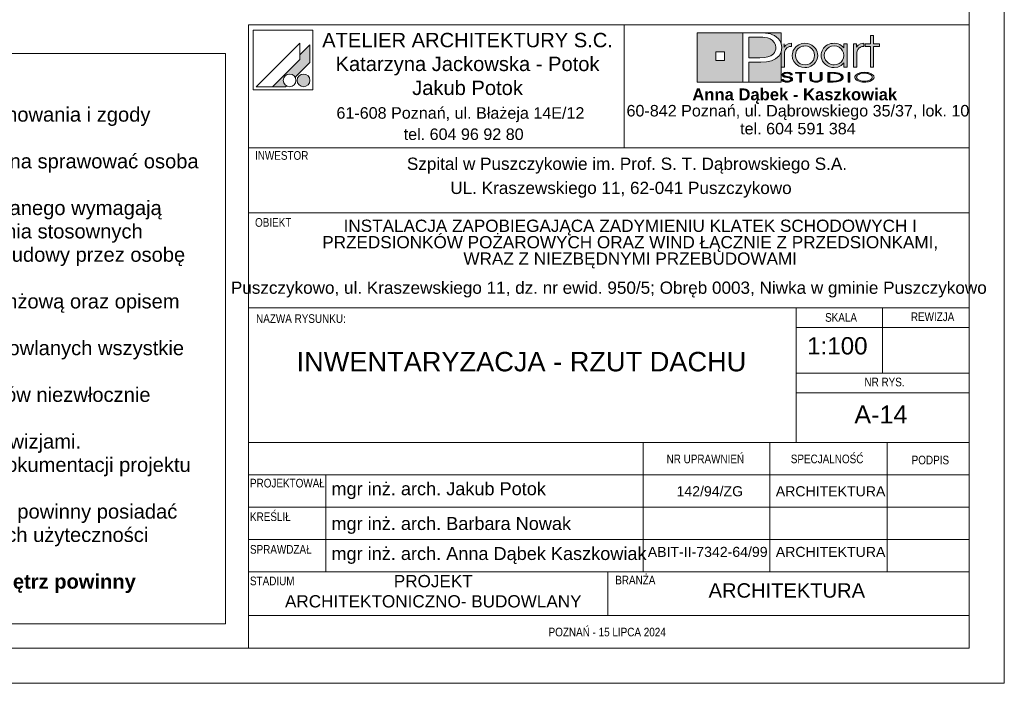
# Paper-space layout 'A-14 INWENTARYZACJA - RZUT DACHU' of a CAD drawing. Header units: millimetres. Extents: x 0 to 594, y 0 to 350.
# Tile 5 of 8: x 457 to 594, y 0 to 92. Entities that reach past the tile are written whole.
import ezdxf
from ezdxf.xclip import XClip

# ---------------------------------------------------------------- set-up
doc = ezdxf.new("R2010")
doc.units = ezdxf.units.MM
doc.header["$MEASUREMENT"] = 0
doc.header["$XCLIPFRAME"] = 0
doc.layers.add('0_Nr_pióra__2', color=8, linetype='Continuous', lineweight=13)
doc.layers.add('A_Arkusz_Nr_pióra__1', color=7, linetype='Continuous', lineweight=20)
for name, color, linetype, lineweight, true_color in [('0_Nr_pióra__249', 7, 'Continuous', 5, 0x191919), ('A_Arkusz_Nr_pióra__19', 7, 'Continuous', 5, 0x191919), ('A_Arkusz_Nr_pióra__255', 7, 'Continuous', 15, 0x242424)]:
    doc.layers.add(name, color=color, linetype=linetype, lineweight=lineweight, true_color=true_color)
doc.styles.add('STYL_AUTOMATYCZNY_1', font='arial.ttf')
doc.styles.add('STYL_AUTOMATYCZNY_2', font='ARIALN.TTF')
doc.styles.add('STYL_AUTOMATYCZNY_3', font='arial.ttf')

# ---------------------------------------------------------------- blocks, each defined once
blk = doc.blocks.new('Rysunek_2_2', base_point=(-1870.49, -494.26))
at = {"layer": '0_Nr_pióra__2', "color": 8, "linetype": 'Continuous', "lineweight": 13}
for p, q in [((485.87, 87.44), (391.44, 87.44)), ((391.44, 87.44), (391.44, 8.25)), ((485.87, 8.25), (485.87, 87.44)), ((391.44, 8.25), (485.87, 8.25))]:
    blk.add_line(p, q, dxfattribs=at)
at = {"layer": '0_Nr_pióra__2', "color": 8, "linetype": 'Continuous', "lineweight": 13, "insert": (391.94, 86.48), "char_height": 2, "width": 93.4245, "attachment_point": 1, "line_spacing_factor": 0.972584, "style": 'STYL_AUTOMATYCZNY_1'}
blk.add_mtext('\\A1;{\\pql;\\fArial|b0|i0|c238|p0;\\W1.000000;UWAGI:\\P\\pql;\\fArial|b0|i0|c238|p0;\\W1.000000;\\P\\pql;\\fArial|b0|i0|c238|p0;\\W1.000000;1. Wszystkie zmiany w projekcie wymagają poinformowania i zgody Projektanta.\\P\\pql;\\fArial|b0|i0|c238|p0;\\W1.000000;2. Nadzór autorski nad pracami budowlanymi powinna sprawować osoba posiadająca stosowne uprawnienia budowlane.\\P\\pql;\\fArial|b0|i0|c238|p0;\\W1.000000;3. Zmiany nieistotne w stosunku do projektu budowlanego wymagają poinformowania i zgody Projektanta oraz opracowania stosownych rysunków rewizyjnych, a także wpisu do dziennika budowy przez osobę pełniącą nadzór autorski.\\P\\pql;\\fArial|b0|i0|c238|p0;\\W1.000000;4. Rysunki rozpatrywać łącznie z dokumentacją branżową oraz opisem technicznym.\\P\\pql;\\pt3.76365;\\fArial|b0|i0|c238|p0;\\W1.000000;5. Przed przystąpieniem do wykonywania robót budowlanych wszystkie wymiary należy zweryfikować na budowie.\\P\\pql;\\fArial|b0|i0|c238|p0;\\W1.000000;6. W przypadku stwierdzenia niezgodności lub błędów niezwłocznie powiadomić Projektanta.\\P\\pql;\\fArial|b0|i0|c238|p0;\\W1.000000;7. Rozpatrywać rysunki wyłącznie z najnowszymi rewizjami.\\P\\pql;\\fArial|b0|i0|c238|p0;\\W1.000000;8. Do realizacji przystąpić wyłącznie z kompletem dokumentacji projektu wykonawczego z jego rewizjami i aktualizacjami.\\P\\pql;\\fArial|b0|i0|c238|p0;\\W1.000000;9. Wszystke materiały użyte do wykończenia wnętrz powinny posiadać świadectwo dopuszczenia do stosowania w obiektach użyteczności publicznej, wydane przez PZH.\\P\\pql;\\fArial|b1|i0|c238|p0;\\W1.000000;10.Wszystke materiały użyte do wykończenia wnętrz powinny posiadać atesty świadczące o trudnozapalności}', dxfattribs=at)

psp = doc.layouts.new('A-14 INWENTARYZACJA - RZUT DACHU')

# ---------------------------------------------------------------- hatches: boundary and pattern name
at = {"layer": 'A_Arkusz_Nr_pióra__19', "linetype": 'Continuous', "lineweight": 0, "true_color": 0x131313}
h = psp.add_hatch(color=250, dxfattribs=at)
h.paths.add_polyline_path([(551.36, 90.34), (557.71, 90.34), (557.71, 83.46), (551.36, 83.46)])
h.paths.add_polyline_path([(553.96, 87.69), (555.15, 87.69), (555.15, 86.49), (553.96, 86.49)], flags=0)
for points in [[(563.03, 90.34), (563.02, 88.83), (562.99, 88.95), (562.83, 89.25), (562.63, 89.52), (562.39, 89.75), (562.11, 89.94), (561.83, 90.07), (561.54, 90.17), (561.23, 90.25), (560.87, 90.3), (560.07, 90.33), (560.02, 90.34)], [(560.17, 89.71), (559.71, 89.72), (558.53, 89.72), (558.53, 86.86), (560.06, 86.86), (560.69, 86.89), (561.19, 86.98), (561.59, 87.13), (561.79, 87.26), (561.96, 87.42), (562.11, 87.61), (562.21, 87.83), (562.28, 88.05), (562.3, 88.28), (562.24, 88.67), (562.07, 89), (561.78, 89.3), (561.48, 89.48), (561.12, 89.62), (560.71, 89.69), (560.5, 89.71)], [(558.53, 83.46), (563.03, 83.46), (563.03, 87.7), (562.73, 87.14), (562.24, 86.71), (561.69, 86.45), (561.02, 86.29), (560.24, 86.24), (558.53, 86.24)]]:
    psp.add_hatch(color=250, dxfattribs=at).paths.add_polyline_path(points)
at = {"layer": 'A_Arkusz_Nr_pióra__19', "linetype": 'Continuous', "lineweight": 5, "true_color": 0x191919}
for points in [[(563.46, 88.83), (563.02, 88.83), (563.02, 85.58), (563.48, 85.58), (563.49, 87.54, -0.145311), (563.61, 87.99, -0.140329), (564.1, 88.38), (564.45, 88.45), (564.45, 88.88), (564.01, 88.81), (563.68, 88.63), (563.46, 88.34)], [(564.56, 87.22), (564.58, 87.43), (564.63, 87.65), (564.71, 87.86), (564.82, 88.06), (564.95, 88.25), (565.11, 88.41), (565.48, 88.67), (565.88, 88.83), (566.33, 88.89), (566.35, 88.89), (566.33, 88.52), (566.17, 88.5), (566, 88.47), (565.83, 88.41), (565.67, 88.34), (565.53, 88.24), (565.39, 88.13), (565.17, 87.86), (565.04, 87.55), (565, 87.2), (565.04, 86.84), (565.18, 86.52), (565.4, 86.24), (565.68, 86.04), (565.99, 85.91), (566.17, 85.89), (566.15, 85.52), (565.88, 85.55), (565.47, 85.71), (565.11, 85.97), (564.8, 86.33), (564.62, 86.75)], [(566.33, 88.52), (566.68, 88.47), (567, 88.33), (567.29, 88.11), (567.5, 87.85), (567.62, 87.55), (567.67, 87.21), (567.64, 86.96), (568.05, 86.8), (568.07, 86.87), (568.1, 87.2), (568.08, 87.43), (568.03, 87.67), (567.93, 87.91), (567.77, 88.17), (567.56, 88.4), (567.3, 88.6), (567, 88.76), (566.68, 88.85), (566.35, 88.89)], [(574.14, 88.38), (574.05, 88.34), (573.97, 88.29), (573.87, 88.23), (573.76, 88.12), (573.67, 88.01), (573.6, 87.9), (573.56, 87.78), (573.53, 87.63), (573.52, 87.46), (573.52, 85.58), (573.07, 85.58), (573.07, 88.81), (573.5, 88.81), (573.5, 88.34), (573.72, 88.63), (574.05, 88.81), (574.49, 88.88), (574.49, 88.45), (574.36, 88.43), (574.24, 88.41)], [(575.85, 85.58), (575.41, 85.58), (575.41, 88.44), (574.7, 88.44), (574.7, 88.81), (575.41, 88.81), (575.41, 89.94), (575.85, 89.94), (575.85, 88.81), (576.66, 88.81), (576.66, 88.44), (575.85, 88.44)], [(497.6, 88.67), (496.2, 87.26), (496.2, 86.61), (492.43, 82.85), (494.24, 82.85), (494.35, 82.96), (494.22, 83.05), (494.11, 83.16), (494.02, 83.29), (493.96, 83.43), (493.92, 83.58), (493.91, 83.73), (493.92, 83.88), (493.96, 84.03), (494.02, 84.17), (494.11, 84.3), (494.22, 84.4), (494.35, 84.49), (494.49, 84.56), (494.64, 84.6), (494.79, 84.61), (494.94, 84.6), (495.09, 84.56), (495.23, 84.49), (495.36, 84.4), (495.46, 84.3), (495.56, 84.16), (497.6, 86.21), (497.6, 86.51)], [(497.6, 86.21), (497.6, 88.67), (496.2, 87.26), (496.2, 86.61), (492.43, 82.85), (494.24, 82.85), (494.35, 82.96, -1.314777), (495.56, 84.16)], [(566.86, 85.58), (566.6, 85.52), (566.33, 85.5), (566.15, 85.52), (566.17, 85.89), (566.34, 85.87), (566.69, 85.91), (567, 86.04), (567.28, 86.26), (567.5, 86.53), (567.62, 86.85), (567.64, 86.96), (568.05, 86.8), (567.97, 86.56), (567.8, 86.26), (567.61, 86.03), (567.38, 85.84), (567.12, 85.68)], [(564.29, 84.49), (564.55, 84.49), (564.53, 84.59), (564.47, 84.67), (564.35, 84.75), (564.21, 84.81), (564.04, 84.84), (563.85, 84.85), (563.66, 84.84), (563.49, 84.8), (563.34, 84.74), (563.23, 84.67), (563.16, 84.59), (563.14, 84.5), (563.16, 84.4), (563.22, 84.33), (563.32, 84.26), (563.4, 84.22), (563.47, 84.2), (563.53, 84.19), (563.65, 84.16), (563.76, 84.15), (563.88, 84.13), (563.99, 84.11), (564.07, 84.09), (564.15, 84.07), (564.16, 84.22), (564.04, 84.24), (563.88, 84.26), (563.69, 84.3), (563.6, 84.32), (563.52, 84.35), (563.45, 84.39), (563.41, 84.44), (563.4, 84.5), (563.42, 84.57), (563.46, 84.62), (563.54, 84.67), (563.62, 84.7), (563.72, 84.73), (563.81, 84.73), (563.9, 84.73), (563.99, 84.72), (564.07, 84.7), (564.15, 84.67), (564.22, 84.62), (564.27, 84.56)], [(565.85, 83.5), (565.6, 83.5), (565.6, 84.71), (565.02, 84.71), (565.02, 84.83), (566.43, 84.83), (566.43, 84.71), (565.85, 84.71)], [(568.45, 83.6), (568.36, 83.56), (568.25, 83.52), (568.12, 83.5), (567.99, 83.48), (567.86, 83.48), (567.67, 83.49), (567.5, 83.52), (567.34, 83.56), (567.15, 83.67), (567.03, 83.82), (567, 84), (567, 84.83), (567.25, 84.83), (567.25, 84), (567.26, 83.9), (567.31, 83.81), (567.37, 83.74, 0.154269), (567.86, 83.61, 0.149724), (568.34, 83.73), (568.41, 83.81)], [(568.41, 83.81), (568.45, 83.9), (568.46, 84), (568.46, 84.83), (568.72, 84.83), (568.72, 84), (568.7, 83.86), (568.63, 83.74), (568.53, 83.65), (568.45, 83.6)], [(569.76, 83.62), (570.04, 83.62), (570.04, 83.5), (569.51, 83.5), (569.51, 84.83), (570.04, 84.83), (570.04, 84.71), (569.76, 84.71)], [(570.23, 84.83), (570.55, 84.82), (570.75, 84.79), (570.75, 84.66), (570.59, 84.68), (570.38, 84.7), (570.13, 84.71), (570.04, 84.71), (570.04, 84.83)], [(571.07, 84.72), (571.23, 84.65), (571.36, 84.58), (571.48, 84.49), (571.57, 84.38), (571.62, 84.27), (571.64, 84.16), (571.61, 84.02), (571.53, 83.89), (571.39, 83.77), (571.25, 83.68), (571.09, 83.62), (570.92, 83.57), (570.74, 83.53), (570.74, 83.67), (570.88, 83.7), (571.07, 83.77), (571.22, 83.87), (571.31, 83.96), (571.37, 84.06), (571.39, 84.17), (571.37, 84.28), (571.3, 84.38), (571.21, 84.47), (571.08, 84.55), (570.93, 84.61), (570.75, 84.66), (570.75, 84.79), (570.83, 84.78)], [(572.57, 83.5), (572.32, 83.5), (572.32, 84.83), (572.57, 84.83)], [(496.36, 84.53), (497.02, 82.9, -0.39153), (495.92, 83.36, -0.418968)], [(496.36, 84.53), (497.02, 82.9, 0.455663), (497.49, 84.15, 0.390402)], [(563.33, 83.87), (563.06, 83.87), (563.08, 83.79), (563.13, 83.71), (563.2, 83.64), (563.28, 83.59), (563.36, 83.56), (563.43, 83.54), (563.48, 83.52), (563.61, 83.49), (563.74, 83.48), (563.82, 83.49), (563.9, 83.48), (564.05, 83.49), (564.24, 83.53), (564.41, 83.6), (564.52, 83.68), (564.59, 83.77), (564.62, 83.87), (564.61, 83.92), (564.58, 83.98), (564.55, 84.03), (564.49, 84.08), (564.44, 84.12), (564.35, 84.16), (564.3, 84.18), (564.2, 84.21), (564.16, 84.22), (564.15, 84.07), (564.19, 84.05), (564.29, 84), (564.34, 83.93), (564.36, 83.86), (564.35, 83.8), (564.31, 83.74), (564.23, 83.68), (564.17, 83.65), (564.11, 83.64), (564.02, 83.61), (563.94, 83.6), (563.87, 83.6), (563.8, 83.6), (563.71, 83.61), (563.63, 83.62), (563.56, 83.64), (563.49, 83.67), (563.45, 83.7), (563.39, 83.74), (563.35, 83.8)], [(570.74, 83.53), (570.72, 83.53), (570.5, 83.51), (570.25, 83.5), (570.04, 83.5), (570.04, 83.62), (570.13, 83.62), (570.28, 83.62), (570.45, 83.63), (570.53, 83.63), (570.66, 83.65), (570.74, 83.67)]]:
    psp.add_hatch(color=250, dxfattribs=at).paths.add_polyline_path(points)
h = psp.add_hatch(color=250, dxfattribs=at)
h.paths.add_polyline_path([(571.73, 86.15), (571.36, 85.79), (570.91, 85.57), (570.39, 85.5), (570.06, 85.53), (569.75, 85.61), (569.44, 85.75), (569.18, 85.92), (568.96, 86.14), (568.78, 86.41), (568.66, 86.67), (568.59, 86.93), (568.57, 87.2), (568.58, 87.41), (568.63, 87.61), (568.7, 87.82), (568.79, 88.02), (568.91, 88.19), (569.05, 88.36), (569.24, 88.52), (569.44, 88.65), (569.67, 88.76), (569.91, 88.83), (570.15, 88.87), (570.4, 88.89), (570.67, 88.87), (570.92, 88.81), (571.15, 88.72), (571.37, 88.59), (571.56, 88.43), (571.73, 88.24), (571.73, 88.51), (571.73, 88.81), (572.17, 88.81), (572.17, 87.53), (572.17, 85.58), (571.73, 85.58), (571.73, 85.83)])
h.paths.add_polyline_path([(569.81, 88.38, 0.471077), (569.22, 86.5, 0.494724), (571.4, 86.34, 0.387258), (571.36, 88.1, 0.314042)], flags=0)
h = psp.add_hatch(color=250, dxfattribs=at)
h.paths.add_polyline_path([(574.59, 84.85, 0.130991), (573.56, 84.6, 0.250658), (573.25, 84.17, 0.250617), (573.5, 83.77, 0.141351), (574.59, 83.48, 0.117723), (575.58, 83.7, 0.245905), (575.93, 84.16, 0.237366), (575.68, 84.56, 0.143887)])
h.paths.add_polyline_path([(574.59, 84.73, 0.128597), (573.81, 84.56), (573.72, 84.5), (573.65, 84.45), (573.58, 84.37), (573.54, 84.31), (573.51, 84.24), (573.5, 84.17), (573.53, 84.03), (573.62, 83.91), (573.78, 83.79, 0.126974), (574.59, 83.6, 0.113214), (575.35, 83.76), (575.49, 83.86), (575.58, 83.93), (575.63, 84.01), (575.66, 84.08), (575.67, 84.16), (575.65, 84.26), (575.6, 84.36), (575.52, 84.45), (575.39, 84.55, 0.11716)], flags=0)

# ---------------------------------------------------------------- linework, layer by layer
at = {"layer": '0_Nr_pióra__249', "color": 250, "linetype": 'Continuous', "lineweight": 5, "true_color": 0x191919}
for p, q in [((489.75, 90.68), (489.75, 82.41)), ((498.01, 90.68), (489.75, 90.68)), ((498.01, 90.68), (498.01, 82.41)), ((551.36, 90.34), (563.03, 90.34)), ((551.36, 83.46), (551.36, 90.34)), ((557.71, 83.46), (557.71, 90.34)), ((557.71, 90.34), (559.99, 90.34)), ((559.99, 90.34), (560.46, 90.33)), ((560.46, 90.33), (560.87, 90.3)), ((560.87, 90.3), (561.23, 90.25)), ((561.23, 90.25), (561.54, 90.17)), ((563.03, 90.34), (563.02, 88.81)), ((496.2, 88.91), (490.13, 82.85)), ((496.2, 88.91), (496.2, 86.61)), ((558.53, 89.72), (558.53, 86.86)), ((559.71, 89.72), (558.53, 89.72)), ((560.17, 89.71), (559.71, 89.72)), ((560.5, 89.71), (560.17, 89.71)), ((560.71, 89.69), (560.5, 89.71)), ((561.12, 89.62), (560.71, 89.69)), ((561.48, 89.48), (561.12, 89.62)), ((561.79, 89.29), (561.48, 89.48)), ((561.54, 90.17), (561.83, 90.07)), ((562.07, 89), (561.79, 89.29)), ((561.83, 90.07), (562.11, 89.94)), ((562.24, 88.67), (562.07, 89)), ((562.11, 89.94), (562.39, 89.75)), ((562.39, 89.75), (562.63, 89.52)), ((562.63, 89.52), (562.83, 89.25)), ((562.83, 89.25), (562.99, 88.95)), ((562.99, 88.95), (563.08, 88.62)), ((564.01, 88.81), (564.45, 88.88)), ((564.45, 88.88), (564.45, 88.45)), ((565.88, 88.83), (566.33, 88.89)), ((566.33, 88.89), (566.67, 88.86)), ((566.67, 88.86), (567, 88.76)), ((569.91, 88.83), (570.15, 88.87)), ((570.15, 88.87), (570.4, 88.89)), ((570.4, 88.89), (570.67, 88.87)), ((570.67, 88.87), (570.92, 88.81)), ((574.05, 88.81), (574.49, 88.88)), ((574.49, 88.88), (574.49, 88.45)), ((575.41, 88.81), (575.41, 89.94)), ((575.41, 89.94), (575.85, 89.94)), ((575.85, 89.94), (575.85, 88.81)), ((497.6, 88.67), (496.2, 87.26)), ((497.6, 88.67), (497.6, 86.51)), ((553.96, 87.69), (555.15, 87.69)), ((553.96, 87.69), (555.15, 87.69)), ((553.96, 86.49), (553.96, 87.69)), ((555.15, 87.69), (555.15, 86.49)), ((555.15, 87.69), (555.15, 86.49)), ((561.96, 87.42), (562.11, 87.61)), ((562.11, 87.61), (562.21, 87.83)), ((562.21, 87.83), (562.28, 88.05)), ((562.3, 88.28), (562.24, 88.67)), ((562.28, 88.05), (562.3, 88.28)), ((563.02, 87.66), (562.73, 87.14)), ((563.12, 88.27), (563.02, 87.66)), ((563.03, 87.67), (563.03, 83.46)), ((563.08, 88.62), (563.12, 88.27)), ((563.46, 88.81), (563.46, 88.34)), ((563.46, 88.34), (563.68, 88.63)), ((563.49, 87.63), (563.48, 87.46)), ((563.52, 87.78), (563.49, 87.63)), ((563.56, 87.9), (563.52, 87.78)), ((563.63, 88.01), (563.56, 87.9)), ((563.72, 88.12), (563.63, 88.01)), ((563.68, 88.63), (564.01, 88.81)), ((563.83, 88.23), (563.72, 88.12)), ((563.92, 88.29), (563.83, 88.23)), ((564.01, 88.34), (563.92, 88.29)), ((564.1, 88.38), (564.01, 88.34)), ((564.2, 88.41), (564.1, 88.38)), ((564.32, 88.43), (564.2, 88.41)), ((564.45, 88.45), (564.32, 88.43)), ((564.58, 87.43), (564.63, 87.65)), ((564.63, 87.65), (564.71, 87.86)), ((564.71, 87.86), (564.82, 88.06)), ((564.82, 88.06), (564.95, 88.25)), ((564.95, 88.25), (565.11, 88.41)), ((565.04, 87.55), (565, 87.2)), ((565.17, 87.86), (565.04, 87.55)), ((565.11, 88.41), (565.48, 88.67)), ((565.39, 88.13), (565.17, 87.86)), ((565.53, 88.24), (565.39, 88.13)), ((565.48, 88.67), (565.88, 88.83)), ((565.67, 88.34), (565.53, 88.24)), ((565.83, 88.41), (565.67, 88.34)), ((566, 88.47), (565.83, 88.41)), ((566.17, 88.5), (566, 88.47)), ((566.34, 88.52), (566.17, 88.5)), ((566.68, 88.47), (566.34, 88.52)), ((567, 88.33), (566.68, 88.47)), ((567, 88.76), (567.3, 88.6)), ((567.29, 88.11), (567, 88.33)), ((567.5, 87.85), (567.29, 88.11)), ((567.3, 88.6), (567.56, 88.4)), ((567.62, 87.55), (567.5, 87.85)), ((567.56, 88.4), (567.77, 88.17)), ((567.67, 87.21), (567.62, 87.55)), ((567.77, 88.17), (567.94, 87.9)), ((567.94, 87.9), (568.03, 87.67)), ((568.03, 87.67), (568.08, 87.43)), ((568.58, 87.41), (568.63, 87.61)), ((568.63, 87.61), (568.7, 87.82)), ((568.7, 87.82), (568.79, 88.02)), ((568.79, 88.02), (568.91, 88.19)), ((568.91, 88.19), (569.05, 88.36)), ((569.05, 87.55), (569.01, 87.22)), ((569.05, 88.36), (569.24, 88.52)), ((569.19, 87.85), (569.05, 87.55)), ((569.41, 88.12), (569.19, 87.85)), ((569.24, 88.52), (569.44, 88.65)), ((569.71, 88.34), (569.41, 88.12)), ((569.44, 88.65), (569.67, 88.76)), ((569.67, 88.76), (569.91, 88.83)), ((570.03, 88.47), (569.71, 88.34)), ((570.39, 88.52), (570.03, 88.47)), ((570.75, 88.47), (570.39, 88.52)), ((571.06, 88.34), (570.75, 88.47)), ((570.92, 88.81), (571.15, 88.72)), ((571.34, 88.12), (571.06, 88.34)), ((571.15, 88.72), (571.37, 88.59)), ((571.56, 87.85), (571.34, 88.12)), ((571.37, 88.59), (571.56, 88.43)), ((571.56, 88.43), (571.73, 88.24)), ((571.69, 87.54), (571.56, 87.85)), ((571.73, 87.19), (571.69, 87.54)), ((571.73, 88.24), (571.73, 88.81)), ((571.73, 88.81), (572.17, 88.81)), ((572.17, 88.81), (572.17, 85.58)), ((573.07, 85.58), (573.07, 88.81)), ((573.07, 88.81), (573.5, 88.81)), ((573.5, 88.81), (573.5, 88.34)), ((573.5, 88.34), (573.72, 88.63)), ((573.53, 87.63), (573.52, 87.46)), ((573.56, 87.78), (573.53, 87.63)), ((573.6, 87.9), (573.56, 87.78)), ((573.67, 88.01), (573.6, 87.9)), ((573.76, 88.12), (573.67, 88.01)), ((573.72, 88.63), (574.05, 88.81)), ((573.87, 88.23), (573.76, 88.12)), ((573.97, 88.29), (573.87, 88.23)), ((574.05, 88.34), (573.97, 88.29)), ((574.14, 88.38), (574.05, 88.34)), ((574.24, 88.41), (574.14, 88.38)), ((574.36, 88.43), (574.24, 88.41)), ((574.49, 88.45), (574.36, 88.43)), ((574.7, 88.44), (574.7, 88.81)), ((574.7, 88.81), (575.41, 88.81)), ((575.41, 88.44), (574.7, 88.44)), ((575.41, 85.58), (575.41, 88.44)), ((575.85, 88.81), (576.66, 88.81)), ((576.66, 88.44), (575.85, 88.44)), ((575.85, 88.44), (575.85, 85.58)), ((576.66, 88.81), (576.66, 88.44)), ((496.2, 86.61), (492.43, 82.85)), ((497.6, 86.21), (495.56, 84.16)), ((497.6, 86.51), (497.6, 86.21)), ((555.15, 86.49), (553.96, 86.49)), ((558.53, 86.86), (560.06, 86.86)), ((558.53, 86.24), (558.53, 83.46)), ((560.19, 86.24), (558.53, 86.24)), ((560.06, 86.86), (560.69, 86.89)), ((561, 86.29), (560.19, 86.24)), ((560.69, 86.89), (561.19, 86.98)), ((561.69, 86.45), (561, 86.29)), ((561.19, 86.98), (561.59, 87.13)), ((561.59, 87.13), (561.79, 87.26)), ((562.24, 86.71), (561.69, 86.45)), ((561.79, 87.26), (561.96, 87.42)), ((562.73, 87.14), (562.24, 86.71)), ((563.48, 87.46), (563.48, 85.58)), ((564.56, 87.22), (564.58, 87.43)), ((564.62, 86.75), (564.56, 87.22)), ((564.8, 86.33), (564.62, 86.75)), ((565.11, 85.97), (564.8, 86.33)), ((565, 87.2), (565.04, 86.84)), ((565.04, 86.84), (565.18, 86.52)), ((565.18, 86.52), (565.4, 86.24)), ((565.4, 86.24), (565.68, 86.04)), ((567, 86.04), (567.28, 86.26)), ((567.28, 86.26), (567.5, 86.53)), ((567.5, 86.53), (567.62, 86.85)), ((567.8, 86.26), (567.61, 86.03)), ((567.62, 86.85), (567.67, 87.21)), ((567.97, 86.56), (567.8, 86.26)), ((568.07, 86.87), (567.97, 86.56)), ((568.1, 87.2), (568.07, 86.87)), ((568.08, 87.43), (568.1, 87.2)), ((568.57, 87.2), (568.58, 87.41)), ((568.59, 86.93), (568.57, 87.2)), ((568.66, 86.67), (568.59, 86.93)), ((568.78, 86.41), (568.66, 86.67)), ((568.96, 86.14), (568.78, 86.41)), ((569.18, 85.92), (568.96, 86.14)), ((569.01, 87.22), (569.05, 86.87)), ((569.05, 86.87), (569.18, 86.55)), ((569.18, 86.55), (569.4, 86.28)), ((569.4, 86.28), (569.53, 86.16)), ((569.53, 86.16), (569.68, 86.06)), ((571.06, 86.05), (571.34, 86.26)), ((571.34, 86.26), (571.56, 86.54)), ((571.73, 86.15), (571.36, 85.79)), ((571.56, 86.54), (571.69, 86.85)), ((571.69, 86.85), (571.73, 87.19)), ((571.73, 85.58), (571.73, 86.15)), ((573.52, 87.46), (573.52, 85.58)), ((563.48, 85.58), (563.02, 85.58)), ((563.23, 84.67), (563.34, 84.74)), ((563.34, 84.74), (563.49, 84.8)), ((563.49, 84.8), (563.66, 84.84)), ((563.66, 84.84), (563.85, 84.85)), ((563.85, 84.85), (564.04, 84.84)), ((564.04, 84.84), (564.21, 84.81)), ((564.21, 84.81), (564.35, 84.75)), ((564.35, 84.75), (564.47, 84.67)), ((565.02, 84.71), (565.02, 84.83)), ((565.02, 84.83), (566.43, 84.83)), ((565.47, 85.71), (565.11, 85.97)), ((565.88, 85.55), (565.47, 85.71)), ((565.68, 86.04), (565.99, 85.91)), ((566.33, 85.5), (565.88, 85.55)), ((565.99, 85.91), (566.34, 85.87)), ((566.6, 85.52), (566.33, 85.5)), ((566.34, 85.87), (566.69, 85.91)), ((566.43, 84.83), (566.43, 84.71)), ((566.86, 85.58), (566.6, 85.52)), ((566.69, 85.91), (567, 86.04)), ((567.12, 85.68), (566.86, 85.58)), ((567, 84.83), (567.25, 84.83)), ((567, 84), (567, 84.83)), ((567.38, 85.84), (567.12, 85.68)), ((567.25, 84.83), (567.25, 84)), ((567.61, 86.03), (567.38, 85.84)), ((568.46, 84), (568.46, 84.83)), ((568.46, 84.83), (568.72, 84.83)), ((568.72, 84.83), (568.72, 84)), ((569.44, 85.75), (569.18, 85.92)), ((569.75, 85.61), (569.44, 85.75)), ((569.51, 83.5), (569.51, 84.83)), ((569.51, 84.83), (570.04, 84.83)), ((569.51, 83.5), (569.51, 84.83)), ((569.51, 84.83), (570.23, 84.83)), ((569.68, 86.06), (569.85, 85.98)), ((570.06, 85.53), (569.75, 85.61)), ((569.85, 85.98), (570.03, 85.92)), ((570.03, 85.92), (570.21, 85.88)), ((570.04, 84.83), (570.04, 84.71)), ((570.39, 85.5), (570.06, 85.53)), ((570.21, 85.88), (570.39, 85.87)), ((570.23, 84.83), (570.55, 84.82)), ((570.39, 85.87), (570.74, 85.91)), ((570.91, 85.57), (570.39, 85.5)), ((570.55, 84.82), (570.83, 84.78)), ((570.74, 85.91), (571.06, 86.05)), ((570.83, 84.78), (571.07, 84.72)), ((571.36, 85.79), (570.91, 85.57)), ((572.17, 85.58), (571.73, 85.58)), ((572.32, 83.5), (572.32, 84.83)), ((572.32, 84.83), (572.57, 84.83)), ((572.32, 83.5), (572.32, 84.83)), ((572.32, 84.83), (572.57, 84.83)), ((572.57, 84.83), (572.57, 83.5)), ((572.57, 84.83), (572.57, 83.5)), ((573.52, 85.58), (573.07, 85.58)), ((573.73, 84.69), (573.93, 84.76)), ((573.93, 84.76), (574.14, 84.81)), ((574.14, 84.81), (574.35, 84.84)), ((574.35, 84.84), (574.59, 84.85)), ((574.59, 84.85), (574.85, 84.84)), ((574.85, 84.84), (575.1, 84.8)), ((575.1, 84.8), (575.34, 84.73)), ((575.85, 85.58), (575.41, 85.58)), ((563.03, 83.46), (551.36, 83.46)), ((558.53, 83.46), (557.71, 83.46)), ((563.08, 83.79), (563.06, 83.87)), ((563.06, 83.87), (563.33, 83.87)), ((563.13, 83.71), (563.08, 83.79)), ((563.2, 83.64), (563.13, 83.71)), ((563.14, 84.5), (563.16, 84.59)), ((563.16, 84.4), (563.14, 84.5)), ((563.16, 84.59), (563.23, 84.67)), ((563.22, 84.33), (563.16, 84.4)), ((563.28, 83.59), (563.2, 83.64)), ((563.32, 84.26), (563.22, 84.33)), ((563.37, 83.55), (563.28, 83.59)), ((563.37, 84.23), (563.32, 84.26)), ((563.33, 83.87), (563.35, 83.8)), ((563.35, 83.8), (563.39, 83.74)), ((563.43, 84.21), (563.37, 84.23)), ((563.48, 83.52), (563.37, 83.55)), ((563.39, 83.74), (563.45, 83.7)), ((563.41, 84.56), (563.4, 84.5)), ((563.4, 84.5), (563.41, 84.44)), ((563.46, 84.62), (563.41, 84.56)), ((563.41, 84.44), (563.45, 84.39)), ((563.5, 84.19), (563.43, 84.21)), ((563.45, 84.39), (563.52, 84.35)), ((563.45, 83.7), (563.5, 83.67)), ((563.54, 84.67), (563.46, 84.62)), ((563.59, 83.5), (563.48, 83.52)), ((563.58, 84.18), (563.5, 84.19)), ((563.5, 83.67), (563.56, 83.64)), ((563.52, 84.35), (563.6, 84.32)), ((563.62, 84.7), (563.54, 84.67)), ((563.56, 83.64), (563.63, 83.62)), ((563.68, 84.16), (563.58, 84.18)), ((563.72, 83.48), (563.59, 83.5)), ((563.6, 84.32), (563.73, 84.29)), ((563.72, 84.73), (563.62, 84.7)), ((563.63, 83.62), (563.7, 83.61)), ((563.8, 84.14), (563.68, 84.16)), ((563.7, 83.61), (563.77, 83.6)), ((563.83, 84.73), (563.72, 84.73)), ((563.84, 83.48), (563.72, 83.48)), ((563.73, 84.29), (563.89, 84.26)), ((563.77, 83.6), (563.85, 83.6)), ((563.96, 84.12), (563.8, 84.14)), ((563.95, 84.72), (563.83, 84.73)), ((564.05, 83.49), (563.84, 83.48)), ((563.85, 83.6), (563.92, 83.6)), ((563.89, 84.26), (564.03, 84.24)), ((563.92, 83.6), (563.98, 83.61)), ((564.06, 84.7), (563.95, 84.72)), ((564.09, 84.09), (563.96, 84.12)), ((563.98, 83.61), (564.05, 83.62)), ((564.03, 84.24), (564.13, 84.22)), ((564.05, 83.62), (564.12, 83.64)), ((564.24, 83.53), (564.05, 83.49)), ((564.15, 84.67), (564.06, 84.7)), ((564.19, 84.05), (564.09, 84.09)), ((564.12, 83.64), (564.18, 83.66)), ((564.13, 84.22), (564.2, 84.21)), ((564.22, 84.62), (564.15, 84.67)), ((564.18, 83.66), (564.23, 83.68)), ((564.29, 84), (564.19, 84.05)), ((564.2, 84.21), (564.25, 84.2)), ((564.27, 84.56), (564.22, 84.62)), ((564.23, 83.68), (564.3, 83.74)), ((564.41, 83.6), (564.24, 83.53)), ((564.25, 84.2), (564.31, 84.18)), ((564.29, 84.49), (564.27, 84.56)), ((564.55, 84.49), (564.29, 84.49)), ((564.34, 83.93), (564.29, 84)), ((564.3, 83.74), (564.35, 83.8)), ((564.31, 84.18), (564.36, 84.16)), ((564.36, 83.86), (564.34, 83.93)), ((564.35, 83.8), (564.36, 83.86)), ((564.36, 84.16), (564.44, 84.12)), ((564.52, 83.68), (564.41, 83.6)), ((564.44, 84.12), (564.5, 84.08)), ((564.47, 84.67), (564.53, 84.59)), ((564.5, 84.08), (564.55, 84.03)), ((564.59, 83.77), (564.52, 83.68)), ((564.53, 84.59), (564.55, 84.49)), ((564.55, 84.03), (564.59, 83.98)), ((564.59, 83.98), (564.61, 83.92)), ((564.62, 83.87), (564.59, 83.77)), ((564.61, 83.92), (564.62, 83.87)), ((565.6, 84.71), (565.02, 84.71)), ((565.6, 83.5), (565.6, 84.71)), ((565.85, 83.5), (565.6, 83.5)), ((566.43, 84.71), (565.85, 84.71)), ((565.85, 84.71), (565.85, 83.5)), ((567.03, 83.82), (567, 84)), ((567.15, 83.67), (567.03, 83.82)), ((567.34, 83.56), (567.15, 83.67)), ((567.25, 84), (567.26, 83.9)), ((567.26, 83.9), (567.31, 83.81)), ((567.31, 83.81), (567.38, 83.73)), ((567.5, 83.52), (567.34, 83.56)), ((567.38, 83.73), (567.43, 83.7)), ((567.43, 83.7), (567.5, 83.67)), ((567.5, 83.67), (567.58, 83.64)), ((567.67, 83.49), (567.5, 83.52)), ((567.58, 83.64), (567.67, 83.62)), ((567.67, 83.62), (567.76, 83.61)), ((567.86, 83.48), (567.67, 83.49)), ((567.76, 83.61), (567.86, 83.61)), ((567.86, 83.61), (567.95, 83.61)), ((567.99, 83.48), (567.86, 83.48)), ((567.95, 83.61), (568.04, 83.62)), ((568.12, 83.5), (567.99, 83.48)), ((568.04, 83.62), (568.13, 83.64)), ((568.25, 83.52), (568.12, 83.5)), ((568.13, 83.64), (568.21, 83.67)), ((568.21, 83.67), (568.28, 83.7)), ((568.36, 83.56), (568.25, 83.52)), ((568.28, 83.7), (568.34, 83.73)), ((568.34, 83.73), (568.41, 83.81)), ((568.45, 83.6), (568.36, 83.56)), ((568.41, 83.81), (568.45, 83.9)), ((568.45, 83.9), (568.46, 84)), ((568.53, 83.65), (568.45, 83.6)), ((568.63, 83.74), (568.53, 83.65)), ((568.7, 83.86), (568.63, 83.74)), ((568.72, 84), (568.7, 83.86)), ((570.04, 83.5), (569.51, 83.5)), ((570.25, 83.5), (569.51, 83.5)), ((570.04, 84.71), (569.76, 84.71)), ((569.76, 84.71), (569.76, 83.62)), ((570.13, 84.71), (569.76, 84.71)), ((569.76, 84.71), (569.76, 83.62)), ((569.76, 83.62), (570.04, 83.62)), ((569.76, 83.62), (570.13, 83.62)), ((570.04, 83.62), (570.04, 83.5)), ((570.38, 84.7), (570.13, 84.71)), ((570.13, 83.62), (570.35, 83.62)), ((570.5, 83.51), (570.25, 83.5)), ((570.35, 83.62), (570.53, 83.63)), ((570.59, 84.68), (570.38, 84.7)), ((570.72, 83.53), (570.5, 83.51)), ((570.53, 83.63), (570.68, 83.65)), ((570.77, 84.65), (570.59, 84.68)), ((570.68, 83.65), (570.89, 83.7)), ((570.92, 83.57), (570.72, 83.53)), ((570.93, 84.61), (570.77, 84.65)), ((570.89, 83.7), (571.07, 83.77)), ((571.09, 83.62), (570.92, 83.57)), ((571.07, 84.55), (570.93, 84.61)), ((571.07, 84.72), (571.23, 84.65)), ((571.2, 84.48), (571.07, 84.55)), ((571.07, 83.77), (571.22, 83.87)), ((571.25, 83.68), (571.09, 83.62)), ((571.3, 84.38), (571.2, 84.48)), ((571.22, 83.87), (571.31, 83.96)), ((571.23, 84.65), (571.36, 84.58)), ((571.39, 83.77), (571.25, 83.68)), ((571.37, 84.28), (571.3, 84.38)), ((571.31, 83.96), (571.37, 84.06)), ((571.36, 84.58), (571.48, 84.49)), ((571.39, 84.17), (571.37, 84.28)), ((571.37, 84.06), (571.39, 84.17)), ((571.53, 83.89), (571.39, 83.77)), ((571.48, 84.49), (571.57, 84.38)), ((571.61, 84.02), (571.53, 83.89)), ((571.57, 84.38), (571.62, 84.27)), ((571.64, 84.16), (571.61, 84.02)), ((571.62, 84.27), (571.64, 84.16)), ((572.57, 83.5), (572.32, 83.5)), ((572.57, 83.5), (572.32, 83.5)), ((573.25, 84.17), (573.27, 84.28)), ((573.26, 84.07), (573.25, 84.17)), ((573.31, 83.97), (573.26, 84.07)), ((573.27, 84.28), (573.33, 84.39)), ((573.38, 83.87), (573.31, 83.97)), ((573.33, 84.39), (573.42, 84.5)), ((573.5, 83.77), (573.38, 83.87)), ((573.42, 84.5), (573.56, 84.6)), ((573.51, 84.24), (573.5, 84.17)), ((573.5, 84.17), (573.53, 84.03)), ((573.65, 83.67), (573.5, 83.77)), ((573.54, 84.31), (573.51, 84.24)), ((573.53, 84.03), (573.62, 83.91)), ((573.58, 84.37), (573.54, 84.31)), ((573.56, 84.6), (573.73, 84.69)), ((573.64, 84.44), (573.58, 84.37)), ((573.62, 83.91), (573.77, 83.79)), ((573.72, 84.5), (573.64, 84.44)), ((573.84, 83.6), (573.65, 83.67)), ((573.81, 84.56), (573.72, 84.5)), ((573.77, 83.79), (573.88, 83.74)), ((574.04, 84.66), (573.81, 84.56)), ((574.07, 83.53), (573.84, 83.6)), ((573.88, 83.74), (574, 83.69)), ((574, 83.69), (574.13, 83.65)), ((574.3, 84.71), (574.04, 84.66)), ((574.33, 83.49), (574.07, 83.53)), ((574.13, 83.65), (574.28, 83.62)), ((574.28, 83.62), (574.43, 83.6)), ((574.59, 84.73), (574.3, 84.71)), ((574.59, 83.48), (574.33, 83.49)), ((574.43, 83.6), (574.59, 83.6)), ((574.76, 84.72), (574.59, 84.73)), ((574.59, 83.6), (574.81, 83.61)), ((574.78, 83.48), (574.59, 83.48)), ((574.93, 84.7), (574.76, 84.72)), ((574.97, 83.51), (574.78, 83.48)), ((574.81, 83.61), (575.01, 83.64)), ((575.09, 84.67), (574.93, 84.7)), ((575.15, 83.54), (574.97, 83.51)), ((575.01, 83.64), (575.2, 83.7)), ((575.26, 84.61), (575.09, 84.67)), ((575.31, 83.59), (575.15, 83.54)), ((575.2, 83.7), (575.35, 83.76)), ((575.4, 84.54), (575.26, 84.61)), ((575.45, 83.64), (575.31, 83.59)), ((575.34, 84.73), (575.53, 84.65)), ((575.35, 83.76), (575.48, 83.84)), ((575.52, 84.45), (575.4, 84.54)), ((575.58, 83.7), (575.45, 83.64)), ((575.48, 83.84), (575.58, 83.93)), ((575.6, 84.36), (575.52, 84.45)), ((575.53, 84.65), (575.68, 84.56)), ((575.58, 83.93), (575.63, 84.01)), ((575.77, 83.84), (575.58, 83.7)), ((575.65, 84.26), (575.6, 84.36)), ((575.63, 84.01), (575.66, 84.08)), ((575.67, 84.16), (575.65, 84.26)), ((575.66, 84.08), (575.67, 84.16)), ((575.68, 84.56), (575.8, 84.45)), ((575.89, 84), (575.77, 83.84)), ((575.8, 84.45), (575.87, 84.36)), ((575.87, 84.36), (575.91, 84.26)), ((575.93, 84.16), (575.89, 84)), ((575.91, 84.26), (575.93, 84.16)), ((489.75, 82.41), (498.01, 82.41)), ((490.13, 82.85), (494.24, 82.85)), ((494.35, 82.96), (494.24, 82.85))]:
    psp.add_line(p, q, dxfattribs=at)
for centre, start, end in [((494.79, 83.73), 0, 180), ((494.79, 83.73), 180, 0), ((496.72, 83.73), 0, 180), ((496.72, 83.73), 180, 0)]:
    psp.add_arc(centre, 0.882, start, end, dxfattribs=at)
at = {"layer": 'A_Arkusz_Nr_pióra__1', "color": 7, "linetype": 'Continuous', "lineweight": 20}
for p, q in [((589.1, 345.1), (589.1, 4.9)), ((589.1, 4.9), (29.9, 4.9))]:
    psp.add_line(p, q, dxfattribs=at)
at = {"layer": 'A_Arkusz_Nr_pióra__1', "color": 7, "linetype": 'Continuous', "lineweight": 20, "flags": 128}
psp.add_lwpolyline([(0, 350), (594, 350), (594, 0), (0, 0)], close=True, dxfattribs=at)
at = {"layer": 'A_Arkusz_Nr_pióra__255', "color": 250, "linetype": 'Continuous', "lineweight": 15, "true_color": 0x242424}
for p, q in [((489.1, 91.43), (589.1, 91.43)), ((489.1, 91.43), (489.1, 74.35)), ((541.22, 91.43), (541.22, 74.35)), ((489.1, 74.35), (589.1, 74.35)), ((489.1, 74.35), (489.1, 4.9)), ((589.1, 74.35), (489.1, 74.35)), ((489.1, 65.35), (589.1, 65.35)), ((489.1, 52.15), (589.1, 52.15)), ((565.1, 33.46), (565.1, 52.15)), ((577.1, 43.06), (577.1, 52.15)), ((565.1, 49.43), (589.1, 49.43)), ((565.1, 43.06), (589.1, 43.06)), ((565.1, 40.34), (589.1, 40.34)), ((489.1, 33.46), (589.1, 33.46)), ((543.85, 15.46), (543.85, 33.46)), ((561.43, 15.46), (561.43, 33.46)), ((577.75, 15.46), (577.75, 33.46)), ((489.1, 28.96), (589.1, 28.96)), ((499.8, 15.46), (499.8, 28.96)), ((489.1, 24.46), (589.1, 24.46)), ((489.1, 19.96), (589.1, 19.96)), ((499.8, 19.96), (589.1, 19.96)), ((489.1, 15.46), (588.96, 15.46)), ((503.1, 15.46), (589.1, 15.46)), ((538.96, 15.46), (538.96, 9.4)), ((489.1, 9.4), (589.1, 9.4)), ((489.1, 9.4), (589.1, 9.4))]:
    psp.add_line(p, q, dxfattribs=at)

# ---------------------------------------------------------------- block references
at = {"color": 37, "linetype": 'Continuous', "lineweight": 5, "true_color": 0x656532}
ref = psp.add_blockref('Rysunek_2_2', (-1870.49, -494.26), dxfattribs=at)
XClip(ref).set_block_clipping_path([(390.0831421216, 6.9811852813), (487.5000535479, 88.9767466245)])

# ---------------------------------------------------------------- texts
at = {"layer": 'A_Arkusz_Nr_pióra__19', "color": 250, "linetype": 'Continuous', "lineweight": 5, "true_color": 0x191919, "attachment_point": 5}
for s, insert, char_height, style in [('\\A1;{\\pqc;\\fArial|b0|i0|c238|p0;\\W1.000000;ATELIER ARCHITEKTURY S.C.}', (519.49, 89.31), 1.9999, 'STYL_AUTOMATYCZNY_1'), ('\\A1;{\\pqc;\\fArial|b0|i0|c238|p0;\\W1.000000;Katarzyna Jackowska - Potok}', (519.49, 85.72), 1.9999, 'STYL_AUTOMATYCZNY_1'), ('\\A1;{\\pqc;\\fArial|b0|i0|c238|p0;\\W1.000000;Jakub Potok}', (519.49, 82.68), 1.9999, 'STYL_AUTOMATYCZNY_1'), ('\\A1;{\\pqc;\\fArial|b1|i0|c238|p0;\\W1.000000;Anna Dąbek - Kaszkowiak}', (564.91, 81.53), 1.6499, 'STYL_AUTOMATYCZNY_3'), ('\\A1;{\\pqc;\\fArial|b0|i0|c238|p0;\\W1.000000;61-608 Poznań, ul. Błażeja 14E/12}', (518.5, 78.96), 1.5999, 'STYL_AUTOMATYCZNY_1'), ('\\A1;{\\pqc;\\fArial|b0|i0|c238|p0;\\W1.000000;tel. 604 96 92 80}', (518.95, 76.24), 1.5999, 'STYL_AUTOMATYCZNY_1')]:
    psp.add_mtext(s, dxfattribs=dict(at, insert=insert, char_height=char_height, style=style))
at = {"layer": 'A_Arkusz_Nr_pióra__19', "color": 250, "linetype": 'Continuous', "lineweight": 5, "true_color": 0x191919, "insert": (565.35, 78.26), "char_height": 1.59993, "attachment_point": 5, "line_spacing_factor": 0.931904, "style": 'STYL_AUTOMATYCZNY_1'}
psp.add_mtext('\\A1;{\\pqc;\\fArial|b0|i0|c238|p0;\\W1.000000;6\\fArial|b0|i0|c238|p0;\\W1.000000;0\\fArial|b0|i0|c238|p0;\\W1.000000;-\\fArial|b0|i0|c238|p0;\\W1.000000;842\\fArial|b0|i0|c238|p0;\\W1.000000; Poznań, ul. Dąbrowskiego \\fArial|b0|i0|c238|p0;\\W1.000000;35/37, lok. 10\\P\\pqc;\\fArial|b0|i0|c238|p0;\\W1.000000;tel. 604 591 384}', dxfattribs=at)
at = {"layer": 'A_Arkusz_Nr_pióra__255', "color": 250, "linetype": 'Continuous', "lineweight": 15, "true_color": 0x242424}
for s, insert, char_height, attachment_point, style in [('\\A1;{\\pql;\\fArial Narrow|b0|i0|c238|p0;\\W1.000000;INWESTOR}', (489.99, 73.29), 1.2, 4, 'STYL_AUTOMATYCZNY_2'), ('\\A1;{\\pql;\\fArial|b0|i0|c238|p0;\\W1.000000;Szpital w Puszczykowie im. Prof. S. T. Dąbrowskiego S.A.}', (511.07, 71.89), 1.7, 4, 'STYL_AUTOMATYCZNY_1'), ('\\A1;{\\pqc;\\fArial|b0|i0|c238|p0;\\W1.000000;UL. Kraszewskiego 11, 62-041 Puszczykowo}', (540.79, 68.54), 1.7, 5, 'STYL_AUTOMATYCZNY_1'), ('\\A1;{\\pql;\\fArial Narrow|b0|i0|c238|p0;\\W1.000000;OBIEKT}', (489.99, 63.99), 1.2, 4, 'STYL_AUTOMATYCZNY_2'), ('\\A1;{\\pql;\\fArial Narrow|b0|i0|c238|p0;\\W1.000000;NAZWA RYSUNKU:}', (490.14, 50.64), 1.2, 4, 'STYL_AUTOMATYCZNY_2'), ('\\A1;{\\pql;\\fArial Narrow|b0|i0|c238|p0;\\W1.000000;SKALA}', (569.12, 50.8), 1.2, 4, 'STYL_AUTOMATYCZNY_2'), ('\\A1;{\\pql;\\fArial Narrow|b0|i0|c238|p0;\\W1.000000;REWIZJA}', (581.03, 50.89), 1.2, 4, 'STYL_AUTOMATYCZNY_2'), ('\\A1;{\\pql;\\fArial|b0|i0|c238|p0;\\W1.000000;1:100}', (566.63, 46.85), 2.3999, 4, 'STYL_AUTOMATYCZNY_1'), ('\\A1;{\\pqc;\\fArial|b0|i0|c238|p0;\\W1.000000;INWENTARYZACJA - RZUT DACHU}', (526.97, 44.65), 2.7, 5, 'STYL_AUTOMATYCZNY_1'), ('\\A1;{\\pql;\\fArial Narrow|b0|i0|c238|p0;\\W1.000000;NR RYS.}', (574.59, 41.83), 1.2, 4, 'STYL_AUTOMATYCZNY_2'), ('\\A1;{\\pqc;\\fArial|b0|i0|c238|p0;\\W1.000000;A-14}', (576.87, 37.33), 2.5, 5, 'STYL_AUTOMATYCZNY_1'), ('\\A1;{\\pql;\\fArial Narrow|b0|i0|c238|p0;\\W1.000000;NR UPRAWNIEŃ}', (547.12, 31.15), 1.2, 4, 'STYL_AUTOMATYCZNY_2'), ('\\A1;{\\pql;\\fArial Narrow|b0|i0|c238|p0;\\W1.000000;SPECJALNOŚĆ}', (564.36, 31.15), 1.2, 4, 'STYL_AUTOMATYCZNY_2'), ('\\A1;{\\pql;\\fArial Narrow|b0|i0|c238|p0;\\W1.000000;PODPIS}', (581.14, 31), 1.2, 4, 'STYL_AUTOMATYCZNY_2'), ('\\A1;{\\pql;\\fArial Narrow|b0|i0|c238|p0;\\W1.000000;PROJEKTOWAŁ}', (489.29, 27.79), 1.2, 4, 'STYL_AUTOMATYCZNY_2'), ('\\A1;{\\pql;\\fArial|b0|i0|c238|p0;\\W1.000000;mgr inż. arch. Jakub Potok}', (500.6, 26.75), 1.7999, 4, 'STYL_AUTOMATYCZNY_1'), ('\\A1;{\\pql;\\fArial|b0|i0|c238|p0;\\W1.000000;142/94/ZG}', (548.5, 26.66), 1.4, 4, 'STYL_AUTOMATYCZNY_1'), ('\\A1;{\\pql;\\fArial|b0|i0|c238|p0;\\W1.000000;ARCHITEKTURA}', (562.28, 26.66), 1.4, 4, 'STYL_AUTOMATYCZNY_1'), ('\\A1;{\\pql;\\fArial Narrow|b0|i0|c238|p0;\\W1.000000;KREŚLIŁ}', (489.29, 23.13), 1.2, 4, 'STYL_AUTOMATYCZNY_2'), ('\\A1;{\\pql;\\fArial|b0|i0|c238|p0;\\W1.000000;mgr inż. arch. Barbara Nowak}', (500.6, 21.92), 1.7999, 4, 'STYL_AUTOMATYCZNY_1'), ('\\A1;{\\pql;\\fArial Narrow|b0|i0|c238|p0;\\W1.000000;SPRAWDZAŁ}', (489.29, 18.59), 1.2, 4, 'STYL_AUTOMATYCZNY_2'), ('\\A1;{\\pql;\\fArial|b0|i0|c238|p0;\\W1.000000;mgr inż. arch. Anna Dąbek Kaszkowiak }', (500.6, 17.75), 1.7999, 4, 'STYL_AUTOMATYCZNY_1'), ('\\A1;{\\pql;\\fArial|b0|i0|c238|p0;\\W1.000000;ABIT-II-7342-64/99}', (544.51, 18.24), 1.4, 4, 'STYL_AUTOMATYCZNY_1'), ('\\A1;{\\pql;\\fArial|b0|i0|c238|p0;\\W1.000000;ARCHITEKTURA}', (562.28, 18.24), 1.4, 4, 'STYL_AUTOMATYCZNY_1'), ('\\A1;{\\pql;\\fArial Narrow|b0|i0|c238|p0;\\W1.000000;BRANŻA}', (539.99, 14.34), 1.2, 4, 'STYL_AUTOMATYCZNY_2'), ('\\A1;{\\pql;\\fArial Narrow|b0|i0|c238|p0;\\W1.000000;STADIUM}', (489.29, 14.21), 1.2, 4, 'STYL_AUTOMATYCZNY_2'), ('\\A1;{\\pqc;\\fArial|b0|i0|c238|p0;\\W1.000000;ARCHITEKTURA}', (563.81, 12.88), 2, 5, 'STYL_AUTOMATYCZNY_1'), ('\\A1;{\\pql;\\fArial Narrow|b0|i0|c238|p0;\\W1.000000;POZNAŃ - 15 LIPCA 202\\fArial Narrow|b0|i0|c238|p0;\\W1.000000;4}', (530.74, 7.11), 1.19995, 4, 'STYL_AUTOMATYCZNY_2')]:
    psp.add_mtext(s, dxfattribs=dict(at, insert=insert, char_height=char_height, attachment_point=attachment_point, style=style))
at = {"layer": 'A_Arkusz_Nr_pióra__255', "color": 250, "linetype": 'Continuous', "lineweight": 15, "true_color": 0x242424, "char_height": 1.7, "attachment_point": 5, "style": 'STYL_AUTOMATYCZNY_1'}
for s, insert, width, line_spacing_factor in [('\\A1;{\\pqc;\\fArial|b0|i0|c238|p0;\\W1.000000;INSTALACJA ZAPOBIEGAJĄCA ZADYMIENIU KLATEK SCHODOWYCH I PRZEDSIONKÓW POŻAROWYCH ORAZ WIND ŁĄCZNIE Z PRZEDSIONKAMI, WRAZ Z NIEZBĘDNYMI PRZEBUDOWAMI}', (542.07, 61), 92.1354, 0.804067), ('\\A1;{\\pqc;\\fArial|b0|i0|c238|p0;\\W1.000000;Puszczykowo, ul. Kraszewskiego 11, dz. nr ewid. 950/5; Obręb 0003, Niwka w gminie Puszczykowo}', (539.1, 54.68), 100.0009, 0.930913)]:
    psp.add_mtext(s, dxfattribs=dict(at, insert=insert, width=width, line_spacing_factor=line_spacing_factor))
at = {"layer": 'A_Arkusz_Nr_pióra__255', "color": 250, "linetype": 'Continuous', "lineweight": 15, "true_color": 0x242424, "insert": (514.73, 12.78), "char_height": 1.7, "attachment_point": 5, "line_spacing_factor": 0.99104, "style": 'STYL_AUTOMATYCZNY_1'}
psp.add_mtext('\\A1;{\\pqc;\\fArial|b0|i0|c238|p0;\\W1.000000;PROJEKT \\P\\pqc;\\fArial|b0|i0|c238|p0;\\W1.000000;ARCHITEKTONICZNO- BUDOWLANY}', dxfattribs=at)

doc.saveas('drawing.dxf')
